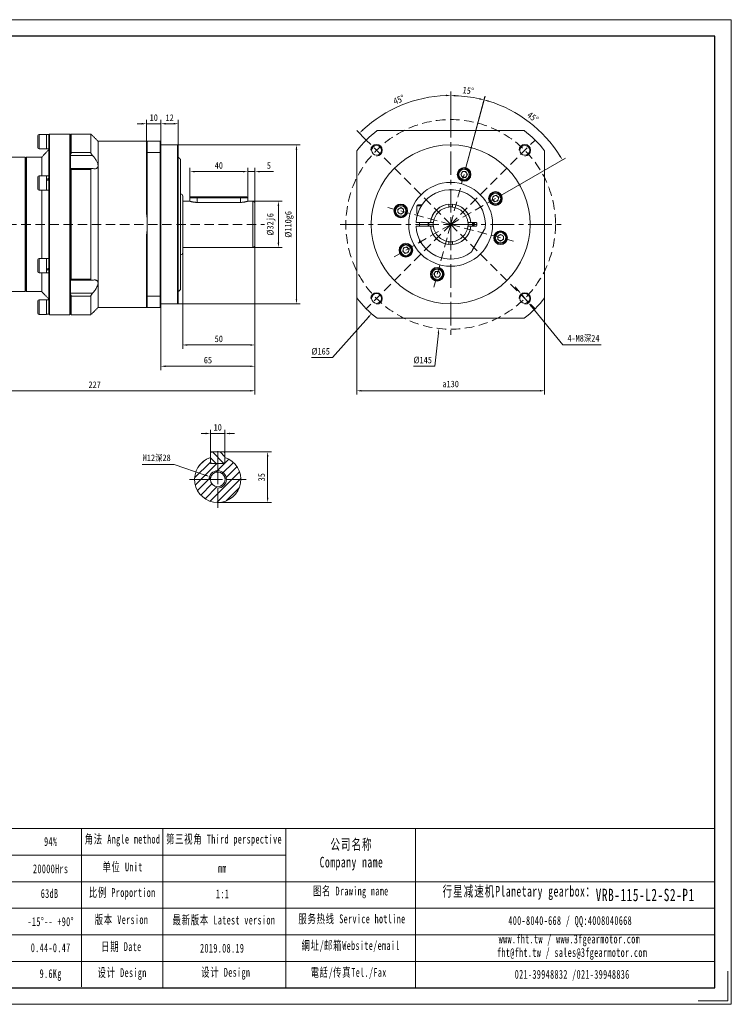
# Model space of a CAD drawing. Header units: millimetres. Extents: x -160 to 803, y -153 to 528.
# Tile 6 of 6: x 311 to 803, y -153 to 528. Entities that reach past the tile are written whole.
import ezdxf

# ---------------------------------------------------------------- set-up
doc = ezdxf.new("R2010")
doc.units = ezdxf.units.MM
doc.header["$LTSCALE"] = 13
doc.linetypes.add('CENTER', pattern=[2, 1.25, -0.25, 0.25, -0.25])
doc.linetypes.add('DASHED', pattern=[0.75, 0.5, -0.25])
doc.layers.get('0').update_dxf_attribs({"lineweight": 18})
for name, color, linetype, lineweight in [('3中心线层', 1, 'CENTER', 18), ('5剖面线层', 2, 'Continuous', 18), ('图框_外框线', 7, 'Continuous', 18)]:
    doc.layers.add(name, color=color, linetype=linetype, lineweight=lineweight)
doc.styles.add('TH_GBDIM', font='txt', dxfattribs={"width": 0.8})
doc.styles.add('标准', font='txt', dxfattribs={"width": 0.667})
doc.dimstyles.new('TH_GBDIM', dxfattribs={"dimscale": 1.3, "dimtxt": 3.5, "dimasz": 2.5, "dimexe": 2, "dimexo": 0, "dimgap": 1.5, "dimtad": 1, "dimdec": 1, "dimdsep": 46, "dimtxsty": 'TH_GBDIM', "dimcen": 2.5, "dimdle": 5, "dimclrd": 4, "dimclre": 4, "dimclrt": 3, "dimadec": 0, "dimazin": 0, "dimtfac": 0.714286, "dimtdec": 1, "dimtmove": 0, "dimatfit": 3, "dimfxl": 1, "dimtolj": 1, "dimarcsym": 0})

# ---------------------------------------------------------------- blocks, each defined once
blk = doc.blocks.new('*X10')
at = {"transparency": 16777216}
for points in [[(656.25, 341.26), (655.41, 340.58), (657.89, 338.4)], [(665.43, 330.03), (664.59, 329.35), (662.95, 332.21)]]:
    blk.add_hatch(color=4, dxfattribs=at).paths.add_polyline_path(points, flags=0)
at = {"color": 4, "transparency": 16777216}
for p, q in [((655.83, 340.92), (653.78, 343.44)), ((657.89, 338.4), (662.95, 332.21)), ((686.7, 303.14), (665.01, 329.69)), ((713.32, 303.14), (686.7, 303.14))]:
    blk.add_line(p, q, dxfattribs=at)
at = {"color": 3, "transparency": 16777216, "insert": (700.98, 307.54), "char_height": 4.55, "width": 40.6871, "attachment_point": 5, "style": 'TH_GBDIM'}
blk.add_mtext('4-M8深24', dxfattribs=at)
blk = doc.blocks.new('*X11')
at = {"transparency": 16777216}
for points in [[(547.4, 271.99), (547.4, 270.91), (544.15, 271.45)], [(670.9, 271.99), (670.9, 270.91), (674.15, 271.45)]]:
    blk.add_hatch(color=4, dxfattribs=at).paths.add_polyline_path(points, flags=0)
at = {"color": 4, "transparency": 16777216}
for p, q in [((544.15, 335.31), (544.15, 268.85)), ((674.15, 335.77), (674.15, 268.85)), ((547.4, 271.45), (670.9, 271.45))]:
    blk.add_line(p, q, dxfattribs=at)
at = {"color": 3, "transparency": 16777216, "insert": (609.15, 276.13), "char_height": 4.55, "width": 19.7369, "attachment_point": 5, "style": 'TH_GBDIM'}
blk.add_mtext('a130', dxfattribs=at)
blk = doc.blocks.new('*X12')
at = {"transparency": 16777216}
blk.add_hatch(color=4, dxfattribs=at).paths.add_polyline_path([(600.13, 311.36), (601.21, 311.24), (601.03, 314.53)], flags=0)
at = {"color": 4, "transparency": 16777216}
for p, q in [((609.15, 383.32), (609.15, 389.82)), ((605.9, 386.57), (612.4, 386.57)), ((598.09, 288.42), (600.67, 311.3)), ((583.49, 288.42), (598.09, 288.42))]:
    blk.add_line(p, q, dxfattribs=at)
at = {"color": 3, "transparency": 16777216, "insert": (589.81, 292.64), "char_height": 4.55, "width": 19.8582, "attachment_point": 5, "style": 'TH_GBDIM'}
blk.add_mtext('%%C145', dxfattribs=at)
blk = doc.blocks.new('*X15')
at = {"transparency": 16777216}
for points in [[(489.49, 399.32), (490.57, 399.32), (490.03, 402.57)], [(489.49, 373.82), (490.57, 373.82), (490.03, 370.57)]]:
    blk.add_hatch(color=4, dxfattribs=at).paths.add_polyline_path(points, flags=0)
at = {"color": 4, "transparency": 16777216}
for p, q in [((472.31, 402.57), (492.63, 402.57)), ((490.03, 373.82), (490.03, 399.32)), ((472.31, 370.57), (492.63, 370.57))]:
    blk.add_line(p, q, dxfattribs=at)
at = {"color": 3, "transparency": 16777216, "insert": (485.04, 386.57), "char_height": 4.55, "width": 25.116, "attachment_point": 5, "rotation": 90, "style": 'TH_GBDIM'}
blk.add_mtext('%%C32j6', dxfattribs=at)
blk = doc.blocks.new('*X16')
at = {"transparency": 16777216}
for points in [[(501.98, 438.32), (503.06, 438.32), (502.52, 441.57)], [(501.98, 334.82), (503.06, 334.82), (502.52, 331.57)]]:
    blk.add_hatch(color=4, dxfattribs=at).paths.add_polyline_path(points, flags=0)
at = {"color": 4, "transparency": 16777216}
for p, q in [((420.31, 441.57), (505.12, 441.57)), ((502.52, 334.82), (502.52, 438.32)), ((420.31, 331.57), (505.12, 331.57))]:
    blk.add_line(p, q, dxfattribs=at)
at = {"color": 3, "transparency": 16777216, "insert": (497.54, 386.57), "char_height": 4.55, "width": 30.2929, "attachment_point": 5, "rotation": 90, "style": 'TH_GBDIM'}
blk.add_mtext('%%C110g6', dxfattribs=at)
blk = doc.blocks.new('*X17')
at = {"transparency": 16777216}
for points in [[(427.06, 303.68), (427.06, 302.59), (423.81, 303.14)], [(470.56, 303.68), (470.56, 302.59), (473.81, 303.14)]]:
    blk.add_hatch(color=4, dxfattribs=at).paths.add_polyline_path(points, flags=0)
at = {"color": 4, "transparency": 16777216}
for p, q in [((473.81, 372.07), (473.81, 300.54)), ((423.81, 367.07), (423.81, 300.54)), ((470.56, 303.14), (427.06, 303.14))]:
    blk.add_line(p, q, dxfattribs=at)
at = {"color": 3, "transparency": 16777216, "insert": (448.81, 307.36), "char_height": 4.55, "width": 9.2213, "attachment_point": 5, "style": 'TH_GBDIM'}
blk.add_mtext('50', dxfattribs=at)
blk = doc.blocks.new('*X18')
at = {"transparency": 16777216}
for points in [[(432.06, 423.6), (432.06, 422.52), (428.81, 423.06)], [(465.56, 423.6), (465.56, 422.52), (468.81, 423.06)]]:
    blk.add_hatch(color=4, dxfattribs=at).paths.add_polyline_path(points, flags=0)
at = {"color": 4, "transparency": 16777216}
for p, q in [((428.81, 404.97), (428.81, 425.66)), ((465.56, 423.06), (432.06, 423.06)), ((468.81, 404.97), (468.81, 425.66))]:
    blk.add_line(p, q, dxfattribs=at)
at = {"color": 3, "transparency": 16777216, "insert": (448.81, 427.29), "char_height": 4.55, "width": 9.464, "attachment_point": 5, "style": 'TH_GBDIM'}
blk.add_mtext('40', dxfattribs=at)
blk = doc.blocks.new('*X19')
at = {"transparency": 16777216}
for points in [[(465.56, 423.6), (465.56, 422.52), (468.81, 423.06)], [(477.06, 423.6), (477.06, 422.52), (473.81, 423.06)]]:
    blk.add_hatch(color=4, dxfattribs=at).paths.add_polyline_path(points, flags=0)
at = {"color": 4, "transparency": 16777216}
for p, q in [((465.56, 423.06), (462.31, 423.06)), ((468.81, 404.97), (468.81, 425.66)), ((468.81, 423.06), (473.81, 423.06)), ((473.81, 401.07), (473.81, 425.66)), ((477.06, 423.06), (486.64, 423.06))]:
    blk.add_line(p, q, dxfattribs=at)
at = {"color": 3, "transparency": 16777216, "insert": (483.48, 427.29), "char_height": 4.55, "width": 3.9231, "attachment_point": 5, "style": 'TH_GBDIM'}
blk.add_mtext('5', dxfattribs=at)
blk = doc.blocks.new('*X20')
at = {"transparency": 16777216}
for points in [[(412.06, 288.96), (412.06, 287.88), (408.81, 288.42)], [(470.56, 288.96), (470.56, 287.88), (473.81, 288.42)]]:
    blk.add_hatch(color=4, dxfattribs=at).paths.add_polyline_path(points, flags=0)
at = {"color": 4, "transparency": 16777216}
for p, q in [((473.81, 372.07), (473.81, 285.82)), ((408.81, 329.57), (408.81, 285.82)), ((470.56, 288.42), (412.06, 288.42))]:
    blk.add_line(p, q, dxfattribs=at)
at = {"color": 3, "transparency": 16777216, "insert": (441.31, 292.64), "char_height": 4.55, "width": 9.2213, "attachment_point": 5, "style": 'TH_GBDIM'}
blk.add_mtext('65', dxfattribs=at)
blk = doc.blocks.new('*X21')
at = {"transparency": 16777216}
for points in [[(412.06, 456.72), (412.06, 455.63), (408.81, 456.18)], [(417.56, 456.72), (417.56, 455.63), (420.81, 456.18)]]:
    blk.add_hatch(color=4, dxfattribs=at).paths.add_polyline_path(points, flags=0)
at = {"color": 4, "transparency": 16777216}
for p, q in [((408.81, 443.57), (408.81, 458.78)), ((420.81, 441.07), (420.81, 458.78)), ((417.56, 456.18), (412.06, 456.18))]:
    blk.add_line(p, q, dxfattribs=at)
at = {"color": 3, "transparency": 16777216, "insert": (414.81, 460.4), "char_height": 4.55, "width": 8.5338, "attachment_point": 5, "style": 'TH_GBDIM'}
blk.add_mtext('12', dxfattribs=at)
blk = doc.blocks.new('*X22')
at = {"transparency": 16777216}
for points in [[(395.56, 456.72), (395.56, 455.63), (398.81, 456.18)], [(412.06, 456.72), (412.06, 455.63), (408.81, 456.18)]]:
    blk.add_hatch(color=4, dxfattribs=at).paths.add_polyline_path(points, flags=0)
at = {"color": 4, "transparency": 16777216}
for p, q in [((398.81, 443.57), (398.81, 458.78)), ((408.81, 443.57), (408.81, 458.78)), ((395.56, 456.18), (392.31, 456.18)), ((408.81, 456.18), (398.81, 456.18)), ((412.06, 456.18), (415.31, 456.18))]:
    blk.add_line(p, q, dxfattribs=at)
at = {"color": 3, "transparency": 16777216, "insert": (403.81, 460.4), "char_height": 4.55, "width": 8.6551, "attachment_point": 5, "style": 'TH_GBDIM'}
blk.add_mtext('10', dxfattribs=at)
blk = doc.blocks.new('*X23')
at = {"transparency": 16777216}
for points in [[(250.06, 271.99), (250.06, 270.91), (246.81, 271.45)], [(470.56, 271.99), (470.56, 270.91), (473.81, 271.45)]]:
    blk.add_hatch(color=4, dxfattribs=at).paths.add_polyline_path(points, flags=0)
at = {"color": 4, "transparency": 16777216}
for p, q in [((473.81, 372.07), (473.81, 268.85)), ((246.81, 321.97), (246.81, 268.85)), ((470.56, 271.45), (250.06, 271.45))]:
    blk.add_line(p, q, dxfattribs=at)
at = {"color": 3, "transparency": 16777216, "insert": (362.96, 275.67), "char_height": 4.55, "width": 14.3982, "attachment_point": 5, "style": 'TH_GBDIM'}
blk.add_mtext('227', dxfattribs=at)
blk = doc.blocks.new('*X26')
at = {"transparency": 16777216}
for points in [[(482.04, 225.91), (483.12, 225.91), (482.58, 229.16)], [(482.04, 197.41), (483.12, 197.41), (482.58, 194.16)]]:
    blk.add_hatch(color=4, dxfattribs=at).paths.add_polyline_path(points, flags=0)
at = {"color": 4, "transparency": 16777216}
for p, q in [((452.46, 229.16), (485.18, 229.16)), ((482.58, 197.41), (482.58, 225.91)), ((448.06, 194.16), (485.18, 194.16))]:
    blk.add_line(p, q, dxfattribs=at)
at = {"color": 3, "transparency": 16777216, "insert": (478.36, 211.66), "char_height": 4.55, "width": 9.1, "attachment_point": 5, "rotation": 90, "style": 'TH_GBDIM'}
blk.add_mtext('35', dxfattribs=at)
blk = doc.blocks.new('*X27')
at = {"transparency": 16777216}
for points in [[(439.81, 242.45), (439.81, 241.37), (443.06, 241.91)], [(456.31, 242.45), (456.31, 241.37), (453.06, 241.91)]]:
    blk.add_hatch(color=4, dxfattribs=at).paths.add_polyline_path(points, flags=0)
at = {"color": 4, "transparency": 16777216}
for p, q in [((439.81, 241.91), (436.56, 241.91)), ((443.06, 228.56), (443.06, 244.51)), ((453.06, 241.91), (443.06, 241.91)), ((453.06, 228.56), (453.06, 244.51)), ((456.31, 241.91), (459.56, 241.91))]:
    blk.add_line(p, q, dxfattribs=at)
at = {"color": 3, "transparency": 16777216, "insert": (448.06, 246.14), "char_height": 4.55, "width": 8.6551, "attachment_point": 5, "style": 'TH_GBDIM'}
blk.add_mtext('10', dxfattribs=at)
blk = doc.blocks.new('*X28')
at = {"transparency": 16777216}
blk.add_hatch(color=4, dxfattribs=at).paths.add_polyline_path([(439.48, 213.66), (439.13, 212.63), (442.38, 212.1)], flags=0)
at = {"color": 4, "transparency": 16777216}
for p, q in [((395.91, 220.46), (417.84, 220.46)), ((417.84, 220.46), (439.31, 213.14)), ((448.06, 206.91), (448.06, 213.41)), ((444.81, 210.16), (451.31, 210.16))]:
    blk.add_line(p, q, dxfattribs=at)
at = {"color": 3, "transparency": 16777216, "insert": (405.9, 224.86), "char_height": 4.55, "width": 35.5102, "attachment_point": 5, "style": 'TH_GBDIM'}
blk.add_mtext('M12深28', dxfattribs=at)
blk = doc.blocks.new('*X29')
at = {"transparency": 16777216}
for points in [[(605.9, 476.27), (605.92, 475.19), (609.15, 475.79)], [(548.79, 451.52), (548.03, 452.3), (546.07, 449.66)]]:
    blk.add_hatch(color=4, dxfattribs=at).paths.add_polyline_path(points, flags=0)
at = {"color": 4, "transparency": 16777216}
for p, q in [((609.15, 462.97), (609.15, 478.39)), ((550.82, 444.91), (544.23, 451.49))]:
    blk.add_line(p, q, dxfattribs=at)
blk.add_arc((609.15, 386.57), 89.21, 92.08734, 132.91266, dxfattribs=at)
at = {"color": 3, "transparency": 16777216, "insert": (573.4, 472.9), "char_height": 4.55, "width": 16.3416, "attachment_point": 5, "rotation": 22.5, "style": 'TH_GBDIM'}
blk.add_mtext('45%%D', dxfattribs=at)
blk = doc.blocks.new('*X30')
at = {"transparency": 16777216}
for points in [[(612.39, 475.04), (612.41, 476.12), (609.15, 475.64)], [(629.18, 473.91), (628.92, 472.86), (632.21, 472.6)]]:
    blk.add_hatch(color=4, dxfattribs=at).paths.add_polyline_path(points, flags=0)
at = {"color": 4, "transparency": 16777216}
for p, q in [((609.15, 462.97), (609.15, 478.24)), ((620.8, 430.04), (632.88, 475.12))]:
    blk.add_line(p, q, dxfattribs=at)
blk.add_arc((609.15, 386.57), 89.07, 77.09079, 87.90921, dxfattribs=at)
at = {"color": 3, "transparency": 16777216, "insert": (621.33, 479.07), "char_height": 4.55, "width": 14.0721, "attachment_point": 5, "rotation": 352.5, "style": 'TH_GBDIM'}
blk.add_mtext('15%%D', dxfattribs=at)
blk = doc.blocks.new('*X31')
at = {"transparency": 16777216}
for points in [[(635.21, 471.3), (635.51, 472.34), (632.24, 472.72)], [(685.18, 434.23), (684.25, 433.67), (686.39, 431.16)]]:
    blk.add_hatch(color=4, dxfattribs=at).paths.add_polyline_path(points, flags=0)
at = {"color": 4, "transparency": 16777216}
for p, q in [((620.8, 430.04), (632.91, 475.23)), ((648.13, 409.07), (688.64, 432.46))]:
    blk.add_line(p, q, dxfattribs=at)
blk.add_arc((609.15, 386.57), 89.18, 32.08806, 72.91194, dxfattribs=at)
at = {"color": 3, "transparency": 16777216, "insert": (666.02, 460.68), "char_height": 4.55, "width": 16.6954, "attachment_point": 5, "rotation": 322.5, "style": 'TH_GBDIM'}
blk.add_mtext('45%%D', dxfattribs=at)
blk = doc.blocks.new('*X33')
at = {"transparency": 16777216}
blk.add_hatch(color=4, dxfattribs=at).paths.add_polyline_path([(551.86, 322.77), (552.67, 322.05), (554.42, 324.84)], flags=0)
at = {"color": 4, "transparency": 16777216}
for p, q in [((609.15, 383.32), (609.15, 389.82)), ((605.9, 386.57), (612.4, 386.57)), ((527.49, 294.47), (552.27, 322.41)), ((512.89, 294.47), (527.49, 294.47))]:
    blk.add_line(p, q, dxfattribs=at)
at = {"color": 3, "transparency": 16777216, "insert": (519.22, 298.69), "char_height": 4.55, "width": 19.8582, "attachment_point": 5, "style": 'TH_GBDIM'}
blk.add_mtext('%%C165', dxfattribs=at)

msp = doc.modelspace()

# ---------------------------------------------------------------- hatches: boundary and pattern name
at = {"layer": '5剖面线层'}
h = msp.add_hatch(dxfattribs=at)
h.set_pattern_fill('ANSI31', color=256, style=0, pattern_type=0)
h.set_pattern_definition([(45, (0, 0), (-2.694077, 2.694077), [])])
edge = h.paths.add_edge_path(flags=0)
edge.add_line((454.06, 210.16), (464.06, 210.16))
edge.add_arc((448.06, 210.16), 16, 0.00001, 71.79003)
edge.add_line((453.06, 225.36), (453.06, 221.76))
edge.add_line((453.06, 221.76), (453.06, 221.16))
edge.add_line((453.06, 221.16), (452.46, 221.16))
edge.add_line((452.46, 221.16), (448.06, 221.16))
edge.add_line((448.06, 221.16), (448.06, 216.16))
edge.add_arc((448.06, 210.16), 6, 0, 90, ccw=False)
edge = h.paths.add_edge_path(flags=0)
edge.add_line((448.06, 204.16), (448.06, 194.16))
edge.add_arc((448.06, 210.16), 16, 270, 360)
edge.add_line((464.06, 210.16), (454.06, 210.16))
edge.add_arc((448.06, 210.16), 6, 270, 360, ccw=False)
edge = h.paths.add_edge_path(flags=0)
edge.add_line((448.06, 194.16), (448.06, 204.16))
edge.add_arc((448.06, 210.16), 6, 180, 270, ccw=False)
edge.add_line((442.06, 210.16), (432.06, 210.16))
edge.add_arc((448.06, 210.16), 16, 180, 270)
edge = h.paths.add_edge_path(flags=0)
edge.add_line((448.06, 215.26), (448.06, 221.16))
edge.add_line((448.06, 221.16), (443.66, 221.16))
edge.add_line((443.66, 221.16), (443.06, 221.16))
edge.add_line((443.06, 221.16), (443.06, 221.76))
edge.add_line((443.06, 221.76), (443.06, 225.36))
edge.add_arc((448.06, 210.16), 16, 108.20996, 179.99999)
edge.add_line((432.06, 210.16), (442.96, 210.16))
edge.add_arc((448.06, 210.16), 5.1, 90, 180, ccw=False)
edge = h.paths.add_edge_path(flags=0)
edge.add_line((453.16, 210.16), (454.06, 210.16))
edge.add_arc((448.06, 210.16), 6, 0, 90)
edge.add_line((448.06, 216.16), (448.06, 215.26))
edge.add_arc((448.06, 210.16), 5.1, 0, 90, ccw=False)
edge = h.paths.add_edge_path(flags=0)
edge.add_line((454.06, 210.16), (453.16, 210.16))
edge.add_arc((448.06, 210.16), 5.1, 270, 360, ccw=False)
edge.add_line((448.06, 205.06), (448.06, 204.16))
edge.add_arc((448.06, 210.16), 6, 270, 360)
edge = h.paths.add_edge_path(flags=0)
edge.add_line((448.06, 204.16), (448.06, 205.06))
edge.add_arc((448.06, 210.16), 5.1, 180, 270, ccw=False)
edge.add_line((442.96, 210.16), (442.06, 210.16))
edge.add_arc((448.06, 210.16), 6, 180, 270)
h = msp.add_hatch(dxfattribs=at)
h.set_pattern_fill('ANSI31', color=256, style=0, pattern_type=0)
h.set_pattern_definition([(135, (0, 0), (-2.694077, -2.694077), [])])
h.paths.add_polyline_path([(453.06, 228.56), (452.46, 229.16), (448.06, 229.16), (448.06, 221.16), (452.46, 221.16), (453.06, 221.76)], flags=0)
h.paths.add_polyline_path([(443.06, 221.76), (443.66, 221.16), (448.06, 221.16), (448.06, 229.16), (443.66, 229.16), (443.06, 228.56)], flags=0)

# ---------------------------------------------------------------- linework, layer by layer
at = {"color": 7, "linetype": 'Continuous', "lineweight": 15}
for p, q in [((558.35, 451.57), (659.96, 451.57)), ((323.71, 439.57), (323.71, 448.07)), ((324.46, 448.82), (324.46, 438.82)), ((329.71, 448.82), (329.71, 438.82)), ((331.31, 448.76), (331.31, 448.57)), ((331.31, 448.67), (331.31, 448.57)), ((331.31, 418.79), (331.31, 448.56)), ((331.81, 449.07), (331.81, 324.07)), ((345.81, 386.57), (345.81, 449.07)), ((346.31, 448.57), (346.31, 386.57)), ((346.31, 435.03), (346.31, 448.57)), ((346.81, 449.07), (346.81, 436.26)), ((360.31, 449.07), (360.31, 436.26)), ((365.31, 444.07), (365.31, 427.23)), ((398.81, 436.08), (398.81, 443.57)), ((399.31, 444.07), (399.31, 436.27)), ((399.31, 444.07), (408.31, 444.07)), ((408.31, 436.27), (408.31, 444.07)), ((408.81, 443.57), (408.81, 436.08)), ((346.81, 436.26), (360.31, 436.26)), ((398.81, 394.14), (398.81, 436.08)), ((399.31, 436.27), (399.31, 386.57)), ((408.31, 436.27), (399.31, 436.27)), ((408.31, 336.88), (408.31, 436.27)), ((408.81, 436.08), (408.81, 337.06)), ((420.31, 386.57), (420.31, 441.57)), ((420.81, 441.07), (420.81, 386.57)), ((544.15, 335.77), (544.15, 437.38)), ((674.15, 437.38), (674.15, 335.77)), ((314.81, 386.57), (314.81, 433.07)), ((315.31, 340.57), (315.31, 432.57)), ((315.31, 432.57), (315.31, 386.57)), ((315.81, 433.07), (315.81, 340.07)), ((326.31, 433.07), (326.31, 420.2)), ((361.46, 434.22), (346.31, 434.22)), ((422.31, 431.57), (422.31, 386.57)), ((346.31, 347.9), (346.31, 425.24)), ((360.31, 424.49), (346.81, 424.49)), ((346.81, 424.49), (346.81, 348.65)), ((360.31, 424.49), (360.31, 348.65)), ((365.31, 427.23), (365.31, 345.91)), ((616.1, 421.1), (617.25, 423.1)), ((617.25, 423.1), (619.56, 423.1)), ((619.56, 423.1), (620.72, 421.1)), ((323.71, 410.95), (323.71, 419.45)), ((324.46, 420.2), (324.46, 410.2)), ((329.71, 420.2), (329.71, 410.2)), ((331.31, 418.79), (331.31, 418.42)), ((331.31, 417.6), (331.31, 418.42)), ((331.31, 418.42), (331.31, 418.37)), ((331.31, 417.67), (331.31, 416.34)), ((331.31, 356.8), (331.31, 416.34)), ((617.25, 419.1), (616.1, 421.1)), ((619.56, 419.1), (617.25, 419.1)), ((620.72, 421.1), (619.56, 419.1)), ((326.31, 410.2), (326.31, 362.95)), ((423.81, 406.07), (423.81, 386.57)), ((428.81, 404.97), (428.81, 402.57)), ((433.81, 404.97), (428.81, 404.97)), ((429.41, 405.57), (433.81, 405.57)), ((433.81, 405.57), (433.81, 404.97)), ((433.81, 405.57), (463.81, 405.57)), ((463.81, 404.97), (433.81, 404.97)), ((433.81, 401.77), (433.81, 404.97)), ((463.81, 404.97), (463.81, 405.57)), ((463.81, 405.57), (468.21, 405.57)), ((468.81, 404.97), (463.81, 404.97)), ((463.81, 401.77), (463.81, 404.97)), ((468.81, 404.97), (468.81, 402.57)), ((472.31, 386.57), (472.31, 402.57)), ((637.88, 403.85), (638.48, 406.08)), ((639.52, 402.22), (637.88, 403.85)), ((638.48, 406.08), (640.71, 406.68)), ((641.75, 402.81), (639.52, 402.22)), ((640.71, 406.68), (642.35, 405.04)), ((642.35, 405.04), (641.75, 402.81)), ((463.81, 401.77), (433.81, 401.77)), ((473.81, 401.07), (473.81, 386.57)), ((572.62, 396.98), (574.62, 398.13)), ((572.62, 394.67), (572.62, 396.98)), ((574.62, 398.13), (576.62, 396.98)), ((576.62, 396.98), (576.62, 394.67)), ((585.65, 399.32), (585.65, 394.07)), ((588.82, 399.32), (585.65, 399.32)), ((586.4, 400.07), (589.31, 400.07)), ((607.9, 400.52), (607.9, 400.01)), ((607.9, 400.01), (607.9, 399.09)), ((607.9, 399.09), (607.9, 398.51)), ((610.4, 400.52), (610.4, 400.01)), ((610.4, 399.09), (610.4, 400.01)), ((610.4, 399.09), (610.4, 398.51)), ((574.62, 393.51), (572.62, 394.67)), ((576.62, 394.67), (574.62, 393.51)), ((586.36, 394.07), (585.65, 394.07)), ((314.81, 340.07), (314.81, 386.57)), ((315.31, 386.57), (315.31, 340.57)), ((345.81, 324.07), (345.81, 386.57)), ((346.31, 386.57), (346.31, 324.57)), ((399.31, 386.57), (399.31, 336.88)), ((420.31, 331.57), (420.31, 386.57)), ((420.81, 386.57), (420.81, 332.07)), ((422.31, 386.57), (422.31, 341.57)), ((423.81, 386.57), (423.81, 367.07)), ((472.31, 370.57), (472.31, 386.57)), ((473.81, 386.57), (473.81, 372.07)), ((594.71, 387.82), (585.69, 387.82)), ((585.69, 385.32), (594.71, 385.32)), ((587.65, 387.82), (587.65, 385.32)), ((593.65, 387.82), (593.65, 385.32)), ((593.96, 387.92), (593.9, 386.57)), ((593.9, 386.57), (593.96, 385.23)), ((596.64, 387.82), (595.71, 387.82)), ((595.71, 385.32), (596.64, 385.32)), ((622.6, 387.82), (621.67, 387.82)), ((621.67, 385.32), (622.6, 385.32)), ((626.75, 387.82), (623.6, 387.82)), ((623.6, 385.32), (626.75, 385.32)), ((624.08, 368.42), (632.34, 382.73)), ((627.15, 385.72), (627.15, 387.42)), ((398.81, 337.06), (398.81, 379.01)), ((587.65, 375.91), (587.65, 374.32)), ((607.9, 374.64), (607.9, 374.06)), ((610.4, 374.64), (610.4, 374.06)), ((641.69, 378.47), (643.69, 379.63)), ((641.69, 376.16), (641.69, 378.47)), ((643.69, 375.01), (641.69, 376.16)), ((643.69, 379.63), (645.69, 378.47)), ((645.69, 376.16), (643.69, 375.01)), ((645.69, 378.47), (645.69, 376.16)), ((575.96, 368.1), (576.56, 370.33)), ((577.6, 366.47), (575.96, 368.1)), ((576.56, 370.33), (578.79, 370.93)), ((578.79, 370.93), (580.42, 369.29)), ((580.42, 369.29), (579.83, 367.06)), ((587.65, 374.32), (588.52, 374.32)), ((588.67, 374.07), (587.9, 374.07)), ((607.9, 374.06), (607.9, 373.13)), ((607.9, 373.13), (607.9, 372.63)), ((610.4, 373.13), (610.4, 374.06)), ((610.4, 373.13), (610.4, 372.63)), ((323.71, 361.63), (323.71, 362.2)), ((323.71, 353.7), (323.71, 361.63)), ((324.46, 362.95), (324.46, 362.28)), ((324.46, 362.28), (324.46, 352.95)), ((329.71, 362.95), (329.71, 362.28)), ((329.71, 362.28), (329.71, 352.95)), ((579.83, 367.06), (577.6, 366.47)), ((331.31, 356.8), (331.31, 356.32)), ((331.31, 355.54), (331.31, 356.28)), ((331.31, 355.48), (331.31, 355.57)), ((331.31, 355.48), (331.31, 354.36)), ((331.31, 324.59), (331.31, 354.36)), ((326.31, 352.95), (326.31, 340.07)), ((346.81, 348.65), (360.31, 348.65)), ((597.59, 352.04), (598.75, 354.04)), ((598.75, 350.04), (597.59, 352.04)), ((598.75, 354.04), (601.06, 354.04)), ((601.06, 350.04), (598.75, 350.04)), ((601.06, 354.04), (602.21, 352.04)), ((602.21, 352.04), (601.06, 350.04)), ((365.31, 345.91), (365.31, 329.07)), ((324.46, 334.32), (324.46, 329.32)), ((329.71, 334.32), (329.71, 329.32)), ((346.31, 338.93), (361.46, 338.93)), ((346.31, 324.57), (346.31, 338.11)), ((360.31, 336.89), (346.81, 336.89)), ((346.81, 336.89), (346.81, 324.07)), ((360.31, 336.89), (360.31, 324.07)), ((398.81, 329.57), (398.81, 337.06)), ((399.31, 336.88), (408.31, 336.88)), ((399.31, 336.88), (399.31, 329.07)), ((408.31, 329.07), (408.31, 336.88)), ((408.81, 337.06), (408.81, 329.57)), ((323.71, 329.32), (323.71, 333.57)), ((323.71, 325.07), (323.71, 329.32)), ((324.46, 329.32), (324.46, 324.32)), ((329.71, 329.32), (329.71, 324.32)), ((408.31, 329.07), (399.31, 329.07)), ((331.31, 324.59), (331.31, 324.47)), ((331.31, 324.38), (331.31, 324.57)), ((659.96, 321.57), (558.35, 321.57))]:
    msp.add_line(p, q, dxfattribs=at)
at = {"color": 1, "linetype": 'DASHED'}
for p, q in [((609.15, 386.57), (550.82, 444.91)), ((609.15, 386.57), (667.49, 444.91)), ((609.15, 386.57), (620.8, 430.04)), ((609.15, 386.57), (648.13, 409.07)), ((609.15, 386.57), (565.69, 398.22)), ((243.95, 386.57), (480.32, 386.57)), ((609.15, 386.57), (550.82, 328.24)), ((609.15, 386.57), (570.18, 364.07)), ((609.15, 386.57), (597.51, 343.1)), ((609.15, 386.57), (667.49, 328.24)), ((609.15, 386.57), (652.62, 374.92))]:
    msp.add_line(p, q, dxfattribs=at)
for p, q in [((443.66, 229.16), (443.06, 228.56)), ((443.06, 228.56), (443.06, 221.76)), ((443.66, 229.16), (452.46, 229.16)), ((452.46, 229.16), (453.06, 228.56)), ((453.06, 228.56), (453.06, 221.76)), ((443.06, 221.76), (443.66, 221.16)), ((443.06, 221.16), (443.06, 221.76)), ((443.66, 221.16), (443.06, 221.16)), ((443.66, 221.16), (452.46, 221.16)), ((452.46, 221.16), (453.06, 221.76)), ((453.06, 221.16), (452.46, 221.16)), ((453.06, 221.76), (453.06, 221.16))]:
    msp.add_line(p, q)
at = {"color": 7, "linetype": 'Continuous', "lineweight": 15}
for points in [[(624.85, 387.82), (624.9, 386.57), (624.85, 385.32)], [(625.11, 385.32), (625.15, 386.32), (625.11, 387.82)], [(625.51, 387.82), (625.55, 386.91), (625.51, 385.32)]]:
    msp.add_lwpolyline(points, dxfattribs=at)
at = {"color": 1, "linetype": 'DASHED'}
msp.add_circle((609.15, 386.57), 72.5, dxfattribs=at)
at = {"color": 7, "linetype": 'Continuous', "lineweight": 15}
for centre, radius in [((609.15, 386.57), 55), ((557.89, 437.84), 3.4), ((660.42, 437.84), 3.4), ((618.41, 421.1), 4.75), ((618.41, 421.1), 4.25), ((618.41, 421.1), 3.62), ((609.15, 386.57), 29), ((640.12, 404.45), 4.75), ((640.12, 404.45), 4.25), ((640.12, 404.45), 3.63), ((574.62, 395.82), 4.75), ((574.62, 395.82), 4.25), ((574.62, 395.82), 3.63), ((643.69, 377.32), 4.75), ((643.69, 377.32), 4.25), ((643.69, 377.32), 3.63), ((578.19, 368.7), 4.75), ((578.19, 368.7), 4.25), ((578.19, 368.7), 3.63), ((599.9, 352.04), 4.75), ((599.9, 352.04), 4.25), ((599.9, 352.04), 3.62), ((557.89, 335.31), 3.4), ((660.42, 335.31), 3.4)]:
    msp.add_circle(centre, radius, dxfattribs=at)
msp.add_circle((448.06, 210.16), 5.1)
for centre, radius, start, end in [((609.15, 386.57), 82.5, 128.01228, 141.98772), ((609.15, 386.57), 82.5, 38.01228, 51.98772), ((324.46, 448.07), 0.75, 90, 180), ((324.46, 439.57), 0.75, 180, 270), ((618.41, 421.1), 2, 90, 150), ((618.41, 421.1), 2, 30, 90), ((324.46, 419.45), 0.75, 90, 180), ((618.41, 421.1), 2, 150, 210), ((618.41, 421.1), 2, 210, 270), ((618.41, 421.1), 2, 270, 330), ((618.41, 421.1), 2, 330, 30), ((324.46, 410.95), 0.75, 180, 270), ((609.15, 386.57), 24, 353.55646, 177.01449), ((422.31, 406.07), 1.5, 360, 90), ((472.31, 401.07), 1.5, 0, 90), ((640.12, 404.45), 2, 165, 225), ((640.12, 404.45), 2, 105, 165), ((640.12, 404.45), 2, 225, 285), ((640.12, 404.45), 2, 45, 105), ((640.12, 404.45), 2, 285, 345), ((640.12, 404.45), 2, 345, 45), ((574.62, 395.82), 2, 120, 180), ((574.62, 395.82), 2, 180, 240), ((574.62, 395.82), 2, 60, 120), ((574.62, 395.82), 2, 0, 60), ((574.62, 395.82), 2, 300, 360), ((586.4, 399.32), 0.75, 90, 180), ((609.15, 386.57), 14, 5.12252, 174.87748), ((609.15, 386.57), 14, 95.12252, 174.87748), ((609.15, 386.57), 12, 95.97916, 174.02084), ((609.15, 386.57), 12.1, 84.07044, 95.92956), ((609.15, 386.57), 14, 5.12252, 84.87748), ((609.15, 386.57), 12, 5.97916, 84.02084), ((341.81, 386.57), 57.5, 360, 7.56143), ((574.62, 395.82), 2, 240, 300), ((341.81, 386.57), 57.5, 352.43857, 360), ((609.15, 386.57), 24, 182.98551, 306.44354), ((609.15, 386.57), 15, 175.21981, 184.78019), ((609.15, 386.57), 14, 185.12252, 354.87748), ((609.15, 386.57), 14, 185.12252, 264.87748), ((609.15, 386.57), 12.1, 174.07044, 185.92956), ((609.15, 386.57), 12, 185.97916, 264.02084), ((609.15, 386.57), 12, 275.97916, 354.02084), ((609.15, 386.57), 14, 275.12252, 354.87748), ((609.15, 386.57), 12.1, 354.07044, 5.92956), ((609.15, 386.57), 15, 355.21981, 4.78019), ((609.15, 386.57), 15.25, 355.29835, 5.03941), ((626.75, 387.42), 0.4, 0, 90), ((626.75, 385.72), 0.4, 270, 0), ((643.69, 377.32), 2, 120, 180), ((643.69, 377.32), 2, 180, 240), ((643.69, 377.32), 2, 60, 120), ((643.69, 377.32), 2, 240, 300), ((643.69, 377.32), 2, 0, 60), ((643.69, 377.32), 2, 300, 360), ((472.31, 372.07), 1.5, 270, 0), ((578.19, 368.7), 2, 165, 225), ((578.19, 368.7), 2, 105, 165), ((578.19, 368.7), 2, 45, 105), ((578.19, 368.7), 2, 285, 345), ((578.19, 368.7), 2, 345, 45), ((609.15, 386.57), 12.1, 264.07044, 275.92956), ((324.46, 362.2), 0.75, 90, 180), ((422.31, 367.07), 1.5, 270, 360), ((578.19, 368.7), 2, 225, 285), ((324.46, 353.7), 0.75, 180, 270), ((599.9, 352.04), 2, 150, 210), ((599.9, 352.04), 2, 90, 150), ((599.9, 352.04), 2, 210, 270), ((599.9, 352.04), 2, 30, 90), ((599.9, 352.04), 2, 270, 330), ((599.9, 352.04), 2, 330, 30), ((324.46, 333.57), 0.75, 90, 180), ((609.15, 386.57), 82.5, 218.01228, 231.98772), ((609.15, 386.57), 82.5, 308.01228, 321.98772), ((324.46, 325.07), 0.75, 180, 270)]:
    msp.add_arc(centre, radius, start, end, dxfattribs=at)
at = {"color": 4}
for centre, radius in [((557.89, 437.84), 4), ((660.42, 437.84), 4), ((557.89, 335.31), 4), ((660.42, 335.31), 4), ((448.06, 210.16), 6)]:
    msp.add_arc(centre, radius, 270, 180, dxfattribs=at)
msp.add_arc((448.06, 210.16), 16, 108.20996, 71.79004)
at = {"color": 7, "linetype": 'Continuous', "lineweight": 15}
for centre, major_axis, ratio, start_param, end_param in [((329.71, 443.82), (8.56, 0), 0.57735, 1.477162, 1.570796), ((331.31, 443.82), (8.56, 0), 0.57735, 1.570796, 1.7589), ((329.71, 415.2), (8.49, 4.55), 0.227735, 1.261411, 1.449514), ((331.31, 415.2), (8.49, 4.55), 0.227735, 1.449514, 1.637618), ((329.71, 415.2), (5.74, 3.07), 0.227735, 1.324433, 1.449514), ((329.71, 357.95), (8.49, 4.55), 0.227735, 4.591107, 4.77921), ((331.31, 357.95), (8.49, 4.55), 0.227735, 4.403004, 4.591107), ((331.31, 357.95), (5.74, 3.07), 0.227735, 4.466025, 4.591107), ((329.71, 329.32), (8.56, 0), 0.57735, 4.712389, 4.900492), ((331.31, 329.32), (8.56, 0), 0.57735, 4.618754, 4.712389)]:
    msp.add_ellipse(centre, major_axis=major_axis, ratio=ratio, start_param=start_param, end_param=end_param, dxfattribs=at)
for points in [[(329.71, 448.82), (324.46, 448.82)], [(331.81, 449.07), (331.31, 448.57)], [(345.81, 449.07), (331.81, 449.07)], [(346.31, 448.57), (345.81, 449.07)], [(346.81, 449.07), (346.31, 448.57)], [(360.31, 449.07), (346.81, 449.07)], [(365.31, 444.07), (360.31, 449.07)], [(399.31, 444.07), (365.31, 444.07)], [(398.81, 443.57), (399.31, 444.07)], [(408.81, 443.57), (408.31, 444.07)], [(324.46, 438.82), (329.71, 438.82)], [(331.31, 438.32), (326.31, 433.07)], [(329.71, 438.88), (331.31, 438.88)], [(399.31, 436.27), (398.81, 436.08)], [(408.31, 436.27), (408.81, 436.08)], [(420.31, 441.57), (408.81, 441.57)], [(420.81, 441.07), (420.31, 441.57)], [(314.81, 433.07), (297.81, 433.07)], [(315.31, 432.57), (314.81, 433.07)], [(315.81, 433.07), (315.31, 432.57)], [(326.31, 433.07), (315.81, 433.07)], [(422.31, 431.57), (420.81, 433.07)], [(361.08, 425.28), (346.31, 425.28)], [(329.71, 420.2), (324.46, 420.2)], [(331.31, 420.14), (329.71, 420.14)], [(324.46, 410.2), (329.71, 410.2)], [(329.71, 410.26), (331.31, 410.26)], [(428.81, 402.57), (423.81, 402.57)], [(429.41, 405.57), (428.81, 404.97)], [(468.81, 404.97), (468.21, 405.57)], [(472.31, 402.57), (468.81, 402.57)], [(585.69, 387.82), (585.19, 387.82)], [(585.19, 385.32), (585.69, 385.32)], [(595.21, 387.82), (594.71, 387.82)], [(594.71, 385.32), (595.21, 385.32)], [(623.6, 387.82), (623.1, 387.82)], [(623.1, 385.32), (623.6, 385.32)], [(633, 383.88), (632.34, 382.73)], [(423.81, 370.57), (472.31, 370.57)], [(587.65, 374.32), (587.9, 374.07)], [(624.08, 368.42), (623.41, 367.26)], [(329.71, 362.95), (324.46, 362.95)], [(331.31, 362.89), (329.71, 362.89)], [(324.46, 352.95), (329.71, 352.95)], [(329.71, 353.01), (331.31, 353.01)], [(346.31, 347.87), (361.08, 347.87)], [(314.81, 340.07), (315.31, 340.57)], [(315.31, 340.57), (315.81, 340.07)], [(420.81, 340.07), (422.31, 341.57)], [(297.81, 340.07), (314.81, 340.07)], [(315.81, 340.07), (326.31, 340.07)], [(329.71, 334.32), (324.46, 334.32)], [(326.31, 340.07), (331.31, 334.82)], [(331.31, 334.26), (329.71, 334.26)], [(399.31, 336.88), (398.81, 337.06)], [(408.31, 336.88), (408.81, 337.06)], [(360.31, 324.07), (365.31, 329.07)], [(365.31, 329.07), (399.31, 329.07)], [(399.31, 329.07), (398.81, 329.57)], [(408.31, 329.07), (408.81, 329.57)], [(408.81, 331.57), (420.31, 331.57)], [(420.31, 331.57), (420.81, 332.07)], [(324.46, 324.32), (329.71, 324.32)], [(331.31, 324.57), (331.81, 324.07)], [(331.81, 324.07), (345.81, 324.07)], [(345.81, 324.07), (346.31, 324.57)], [(346.31, 324.57), (346.81, 324.07)], [(346.81, 324.07), (360.31, 324.07)]]:
    msp.add_open_spline(points, degree=1, dxfattribs=at)
for points, knots in [([(346.31, 435.03), (346.42, 435.21), (346.63, 435.55), (346.79, 435.97), (346.81, 436.17), (346.81, 436.26)], [0, 0, 0, 0, 0.55109, 1.013171, 1.334838, 1.334838, 1.334838, 1.334838]), ([(360.31, 436.26), (360.33, 436.13), (360.36, 435.89), (360.58, 435.39), (360.95, 434.8), (361.29, 434.42), (361.46, 434.22)], [0, 0, 0, 0, 0.48914, 0.976124, 1.653805, 2.37788, 2.37788, 2.37788, 2.37788]), ([(361.46, 434.22), (361.93, 433.69), (362.68, 432.84), (363.61, 431.55), (364.43, 430.23), (365.1, 428.76), (365.31, 427.71), (365.31, 427.26), (365.31, 427.23)], [0, 0, 0, 0, 1.982297, 3.205121, 4.453659, 6.37955, 7.997497, 8.125664, 8.125664, 8.125664, 8.125664]), ([(346.81, 424.49), (346.8, 424.62), (346.77, 424.89), (346.58, 425.14), (346.4, 425.21), (346.31, 425.24)], [0, 0, 0, 0, 0.3343089, 0.6671437, 0.9752262, 0.9752262, 0.9752262, 0.9752262]), ([(361.46, 425.22), (361.35, 425.25), (361.13, 425.29), (360.86, 425.26), (360.65, 425.19), (360.52, 425.08), (360.41, 424.94), (360.35, 424.8), (360.32, 424.64), (360.32, 424.54), (360.31, 424.49)], [0, 0, 0, 0, 0.312581, 0.634125, 0.837734, 1.046108, 1.21408, 1.386575, 1.508153, 1.631948, 1.631948, 1.631948, 1.631948]), ([(365.31, 427.23), (365.3, 427.05), (365.29, 426.68), (365.14, 426.21), (364.9, 425.81), (364.51, 425.44), (363.96, 425.16), (363.21, 425.02), (362.37, 425.03), (361.77, 425.16), (361.46, 425.22)], [0, 0, 0, 0, 0.468846, 0.949596, 1.451964, 1.96509, 2.734777, 3.52621, 4.335729, 5.157886, 5.157886, 5.157886, 5.157886]), ([(433.81, 401.77), (433.54, 401.77), (433, 401.78), (432.21, 401.85), (431.45, 401.95), (430.76, 402.07), (430.15, 402.2), (429.63, 402.33), (429.21, 402.45), (428.95, 402.53), (428.82, 402.57), (428.83, 402.57), (428.83, 402.57)], [0, 0, 0, 0, 0.518885, 1.053321, 1.572072, 2.105019, 2.639929, 3.189646, 3.735796, 4.298751, 4.827828, 5.074907, 5.074907, 5.074907, 5.074907]), ([(468.8, 402.57), (468.8, 402.57), (468.81, 402.57), (468.67, 402.53), (468.41, 402.45), (468.02, 402.34), (467.52, 402.21), (466.91, 402.08), (466.21, 401.95), (465.42, 401.85), (464.74, 401.79), (464.19, 401.77), (463.94, 401.77), (463.81, 401.77)], [0, 0, 0, 0, 0.298174, 0.809138, 1.334609, 1.852321, 2.383896, 2.92288, 3.477113, 4.021232, 4.582419, 4.825637, 5.070411, 5.070411, 5.070411, 5.070411]), ([(595.71, 387.82), (595.67, 387.82), (595.5, 387.82), (595.34, 387.82), (595.21, 387.82)], [0, 0, 0, 0, 0.1248457, 0.5020797, 0.5020797, 0.5020797, 0.5020797]), ([(595.21, 385.32), (595.34, 385.32), (595.5, 385.32), (595.67, 385.32), (595.71, 385.32)], [0, 0, 0, 0, 0.377234, 0.5020797, 0.5020797, 0.5020797, 0.5020797]), ([(596.64, 387.82), (596.74, 387.82), (596.93, 387.82), (597.13, 387.82), (597.22, 387.82)], [0, 0, 0, 0, 0.2972357, 0.5803622, 0.5803622, 0.5803622, 0.5803622]), ([(597.22, 385.32), (597.13, 385.32), (596.93, 385.32), (596.74, 385.32), (596.64, 385.32)], [0, 0, 0, 0, 0.2831266, 0.5803622, 0.5803622, 0.5803622, 0.5803622]), ([(621.09, 387.82), (621.18, 387.82), (621.38, 387.82), (621.57, 387.82), (621.67, 387.82)], [0, 0, 0, 0, 0.2831266, 0.5803622, 0.5803622, 0.5803622, 0.5803622]), ([(621.67, 385.32), (621.57, 385.32), (621.38, 385.32), (621.18, 385.32), (621.09, 385.32)], [0, 0, 0, 0, 0.2972357, 0.5803622, 0.5803622, 0.5803622, 0.5803622]), ([(623.1, 387.82), (622.97, 387.82), (622.81, 387.82), (622.64, 387.82), (622.6, 387.82)], [0, 0, 0, 0, 0.377234, 0.5020797, 0.5020797, 0.5020797, 0.5020797]), ([(622.6, 385.32), (622.64, 385.32), (622.81, 385.32), (622.97, 385.32), (623.1, 385.32)], [0, 0, 0, 0, 0.1248457, 0.5020797, 0.5020797, 0.5020797, 0.5020797]), ([(346.31, 347.9), (346.42, 347.95), (346.63, 348.04), (346.79, 348.33), (346.81, 348.56), (346.81, 348.65)], [0, 0, 0, 0, 0.4023771, 0.7397651, 0.97463, 0.97463, 0.97463, 0.97463]), ([(360.31, 348.65), (360.32, 348.59), (360.32, 348.45), (360.38, 348.27), (360.46, 348.13), (360.58, 348.01), (360.74, 347.91), (360.96, 347.87), (361.2, 347.86), (361.37, 347.9), (361.46, 347.92)], [0, 0, 0, 0, 0.165195, 0.336099, 0.501144, 0.670312, 0.899665, 1.13556, 1.381616, 1.632059, 1.632059, 1.632059, 1.632059]), ([(361.46, 347.92), (361.69, 347.97), (362.16, 348.07), (362.88, 348.13), (363.61, 348.07), (364.25, 347.86), (364.74, 347.52), (365.06, 347.1), (365.26, 346.59), (365.31, 346.18), (365.31, 345.95), (365.31, 345.91)], [0, 0, 0, 0, 0.626247, 1.257495, 2.032414, 2.823629, 3.4282, 4.048095, 4.555441, 5.077036, 5.158258, 5.158258, 5.158258, 5.158258]), ([(365.31, 345.91), (365.28, 345.51), (365.2, 344.68), (364.64, 343.35), (363.95, 342.12), (362.95, 340.63), (362.06, 339.62), (361.46, 338.93)], [0, 0, 0, 0, 1.493534, 3.091577, 4.322036, 5.55447, 8.12399, 8.12399, 8.12399, 8.12399]), ([(346.81, 336.89), (346.8, 337.01), (346.77, 337.25), (346.58, 337.69), (346.4, 337.97), (346.31, 338.11)], [0, 0, 0, 0, 0.457441, 0.912865, 1.33442, 1.33442, 1.33442, 1.33442]), ([(361.46, 338.93), (361.24, 338.67), (360.87, 338.24), (360.51, 337.61), (360.34, 337.18), (360.32, 336.97), (360.31, 336.89)], [0, 0, 0, 0, 0.923658, 1.52416, 2.020219, 2.378137, 2.378137, 2.378137, 2.378137])]:
    msp.add_open_spline(points, degree=3, knots=knots, dxfattribs=at)
at = {"layer": '3中心线层'}
for p, q in [((609.15, 462.97), (609.15, 310.17)), ((532.75, 386.57), (685.55, 386.57)), ((448.06, 229.76), (448.06, 190.56)), ((428.46, 210.16), (467.66, 210.16))]:
    msp.add_line(p, q, dxfattribs=at)
at = {"layer": '图框_外框线'}
for p, q in [((-74.88, -31.41), (791.76, -31.41)), ((353.78, -31.41), (353.78, -140.88)), ((410.02, -31.41), (410.02, -141.49)), ((495.24, -31.41), (495.24, -141.49)), ((584.72, -31.41), (584.72, -141.49)), ((8.17, -49.78), (495.24, -49.78)), ((-74.88, -68.15), (791.76, -68.15)), ((8.17, -86.51), (791.76, -86.51)), ((8.17, -104.88), (791.76, -104.88)), ((8.17, -123.25), (791.76, -123.25))]:
    msp.add_line(p, q, dxfattribs=at)
at = {"layer": '图框_外框线', "color": 3}
msp.add_lwpolyline([(-159.96, -152.96), (803.22, -152.96), (803.22, 528.15), (-159.96, 528.15)], close=True, dxfattribs=at)
at = {"layer": '图框_外框线', "color": 3, "lineweight": 25}
msp.add_lwpolyline([(-102.63, -141.49), (791.76, -141.49), (791.76, 516.69), (-102.63, 516.69)], close=True, dxfattribs=at)
at = {"layer": '图框_外框线', "color": 3}
msp.add_lwpolyline([(800.93, -130.03), (800.93, -150.67), (780.29, -150.67)], dxfattribs=at)

# ---------------------------------------------------------------- texts
at = {"layer": '图框_外框线', "color": 1, "attachment_point": 2, "style": '标准'}
for s, insert, char_height, width in [('\\T1.1;94%', (332.55, -37.28), 6.122, 78.2954), ('\\T1.1;角法 Angle method ', (382.2, -35.64), 6.1222, 78.2954), ('\\T1.1;第三视角 Third perspective', (452.41, -35.64), 6.1222, 93.8318), ('\\T1.1;公司名称\\PCompany name', (540.55, -38.66), 7.3467, 95.1167), ('\\T1.1;单位 Unit', (382.23, -54.87), 6.1222, 78.2954), ('\\T1.1;20000Hrs', (332.55, -56.15), 6.1222, 78.2954), ('\\T1.1;mm', (451.26, -55.74), 6.122, 78.2954), ('\\T1.1;63dB', (331.8, -73.24), 6.122, 40.3996), ('\\T1.1;比例 Proportion', (382.01, -72.58), 6.1222, 52.7165), ('\\T1.1;1:1', (451.41, -73.49), 6.122, 78.2954), ('\\T1.1;图名 Drawing name', (540.05, -71.53), 6.1222, 78.2954), ('\\T1.1;  行星减速机Planetary gearbox：', (652.91, -71.06), 7.3467, 115.546), ('\\T1.1;\\pxt5;VRB-115-L2-S2-P1', (743.68, -73.01), 8.5711, 71.2198), ('\\T1.1;-15%%D-- +90%%D', (332.55, -92.71), 6.1222, 52.5183), ('\\T1.1;版本 Version', (381.5, -91.33), 6.1222, 78.2954), ('\\T1.1;最新版本 Latest version', (452.36, -91.6), 6.1222, 78.2954), ('\\T1.1;服务热线 Service hotline', (540.91, -90.78), 6.1222, 87.2286), ('\\T1.1;400-8040-668 / QQ:4008040668', (691.83, -91.95), 6.1222, 178.2515), ('\\T1.1;網址/邮箱Website/email', (539.96, -109.23), 6.1222, 90.7967), ('\\T1.1;www.fht.tw / www.3fgearmotor.com ', (691.26, -104.71), 6.1222, 178.4522), ('\\T1.1;0.44-0.47', (332.55, -110.76), 6.1222, 41.4074), ('\\T1.1;日期 Date', (381.44, -110.02), 6.1222, 78.2954), ('\\T1.1;2019.08.19', (451.14, -111.08), 6.1222, 78.2954), ('\\T1.1;\\pxt12;fht@fht.tw / sales@3fgearmotor.com ', (693.13, -114.03), 6.1222, 178.4522), ('\\T1.1;9.6Kg', (332.55, -128.66), 6.1222, 40.963), ('\\T1.1;设计 Design', (381.95, -128), 6.1222, 78.2954), ('\\T1.1;设计 Design', (453.65, -127.76), 6.1222, 78.2954), ('\\T1.1;電話/传真Tel./Fax', (538.59, -127.82), 6.1222, 91.8888), ('\\T1.1;021-39948832 /021-39948836 ', (693.19, -129.16), 6.1222, 136.2617)]:
    msp.add_mtext(s, dxfattribs=dict(at, insert=insert, char_height=char_height, width=width))

# ---------------------------------------------------------------- dimensions: what is measured, and where the dimension line sits
for base, line1, line2, picture, middle in [((575.01, 469), ((609.15, 462.97), (609.15, 310.17)), ((609.15, 386.57), (550.82, 444.91)), '*X29', (573.4, 472.9)), ((620.78, 474.88), ((609.15, 386.57), (620.8, 430.04)), ((609.15, 462.97), (609.15, 310.17)), '*X30', (621.33, 479.07)), ((663.45, 457.33), ((609.15, 386.57), (648.13, 409.07)), ((609.15, 386.57), (620.8, 430.04)), '*X31', (666.02, 460.68))]:
    dim = msp.add_angular_dim_2l(base=base, line1=line1, line2=line2, dimstyle='TH_GBDIM', override={"dimtad": 1, "dimtih": 0, "dimtoh": 0, "dimsah": 1, "dimtdec": 0, "dimtzin": 0})
    dim.commit()
    dim.dimension.update_dxf_attribs({"geometry": picture, "text_midpoint": middle})
for base, p1, p2, picture, middle in [((398.81, 456.18), (408.81, 443.57), (398.81, 443.57), '*X22', (403.81, 460.4)), ((408.81, 456.18), (420.81, 441.07), (408.81, 443.57), '*X21', (414.81, 460.4)), ((428.81, 423.06), (468.81, 404.97), (428.81, 404.97), '*X18', (448.81, 427.29)), ((473.81, 423.06), (468.81, 404.97), (473.81, 401.07), '*X19', (483.48, 427.29)), ((443.06, 241.91), (453.06, 228.56), (443.06, 228.56), '*X27', (448.06, 246.14))]:
    dim = msp.add_linear_dim(base=base, p1=p1, p2=p2, dimstyle='TH_GBDIM', override={"dimsah": 1, "dimtzin": 0})
    dim.commit()
    dim.dimension.update_dxf_attribs({"geometry": picture, "text_midpoint": middle})
for p1, p2, picture, middle in [((617.28, 458.62), (601.03, 314.53), '*X12', (598.09, 288.42)), ((663.89, 448.3), (554.42, 324.84), '*X33', (527.49, 294.47))]:
    dim = msp.add_diameter_dim_2p(p1=p1, p2=p2, dimstyle='TH_GBDIM', override={"dimtih": 1, "dimtoh": 1, "dimpost": '%%C<>', "dimsah": 1, "dimtofl": 0, "dimtzin": 0})
    dim.commit()
    dim.dimension.update_dxf_attribs({"geometry": picture, "text_midpoint": middle, "dimtype": 163})
for base, p1, p2, text, picture, middle in [((502.52, 441.57), (420.31, 331.57), (420.31, 441.57), '%%C<>g6', '*X16', (497.54, 386.57)), ((490.03, 402.57), (472.31, 370.57), (472.31, 402.57), '%%C<>j6', '*X15', (485.04, 386.57))]:
    dim = msp.add_linear_dim(base=base, p1=p1, p2=p2, angle=90, text=text, dimstyle='TH_GBDIM', override={"dimsah": 1, "dimtzin": 0})
    dim.commit()
    dim.dimension.update_dxf_attribs({"geometry": picture, "text_midpoint": middle})
for base, p2, picture, middle in [((246.81, 271.45), (246.81, 321.97), '*X23', (362.96, 271.45)), ((408.81, 288.42), (408.81, 329.57), '*X20', (441.31, 288.42)), ((423.81, 303.14), (423.81, 367.07), '*X17', (448.81, 303.14))]:
    dim = msp.add_linear_dim(base=base, p1=(473.81, 372.07), p2=p2, dimstyle='TH_GBDIM', override={"dimsah": 1, "dimtzin": 0})
    dim.commit()
    dim.dimension.update_dxf_attribs({"geometry": picture, "text_midpoint": middle, "dimtype": 160})
for p1, p2, text, override, picture, middle in [((657.89, 338.4), (662.95, 332.21), '4-M8深24', {"dimtoh": 1, "dimpost": '%%C<>', "dimsah": 1, "dimtzin": 0}, '*X10', (686.7, 303.14)), ((453.74, 208.23), (442.38, 212.1), 'M12深28', {"dimtih": 1, "dimtoh": 1, "dimpost": '%%C<>', "dimsah": 1, "dimtofl": 0, "dimtzin": 0}, '*X28', (417.84, 220.46))]:
    dim = msp.add_diameter_dim_2p(p1=p1, p2=p2, text=text, dimstyle='TH_GBDIM', override=override)
    dim.commit()
    dim.dimension.update_dxf_attribs({"geometry": picture, "text_midpoint": middle, "dimtype": 163})
dim = msp.add_linear_dim(base=(674.15, 271.45), p1=(544.15, 335.31), p2=(674.15, 335.77), text='a<>', dimstyle='TH_GBDIM', override={"dimsah": 1, "dimtzin": 0})
dim.commit()
dim.dimension.update_dxf_attribs({"geometry": '*X11', "text_midpoint": (609.15, 276.13)})
dim = msp.add_linear_dim(base=(482.58, 229.16), p1=(448.06, 194.16), p2=(452.46, 229.16), angle=90, dimstyle='TH_GBDIM', override={"dimsah": 1, "dimtzin": 0})
dim.commit()
dim.dimension.update_dxf_attribs({"geometry": '*X26', "text_midpoint": (478.36, 211.66)})

doc.saveas('drawing.dxf')
